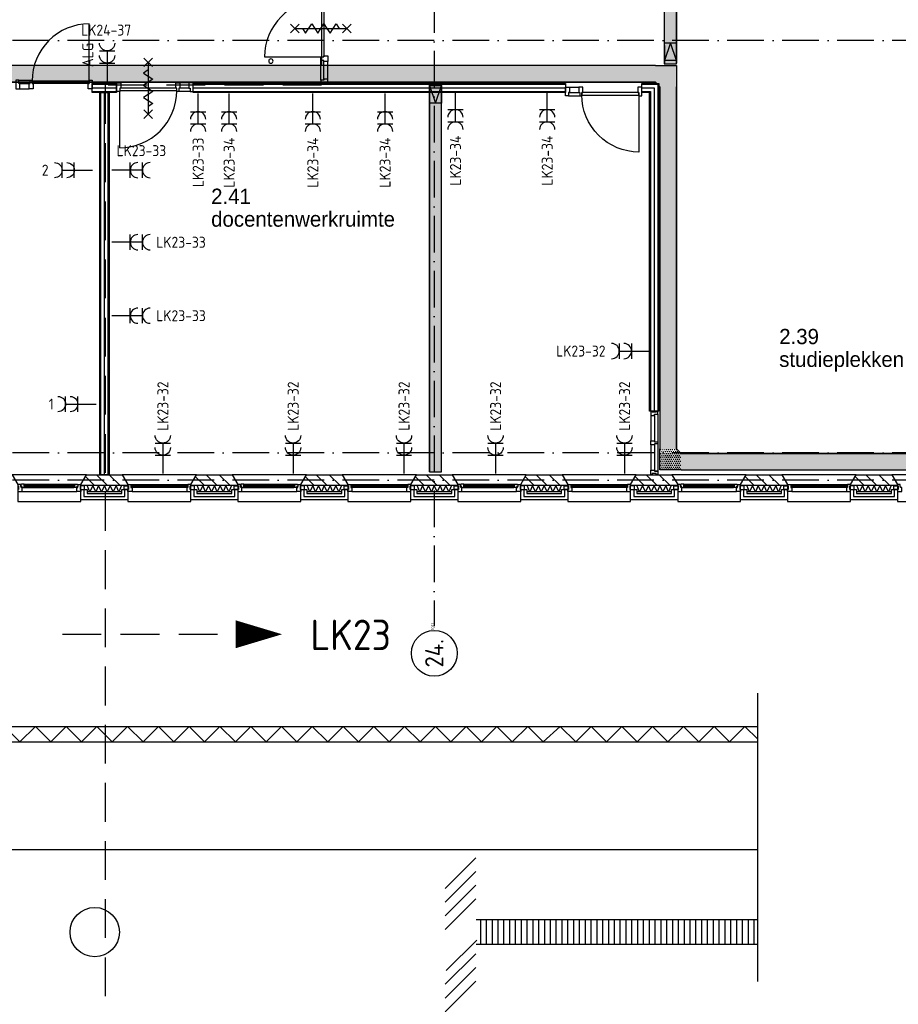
# Model space of a CAD drawing. Header units: millimetres. Extents: x -6587 to 112885, y 244 to 84344.
# Tile 39 of 57: x 50412 to 64796, y 33122 to 49250. Entities that reach past the tile are written whole.
import ezdxf
from ezdxf.enums import TextEntityAlignment as Align

# ---------------------------------------------------------------- set-up
doc = ezdxf.new("R2010")
doc.units = ezdxf.units.MM
doc.header["$LTSCALE"] = 100
for name, pattern in [('B-SL0', [100000000.0, 0, -100000000.0]), ('DASHDOT', [9, 6, -1.5, 0, -1.5]), ('HIDDEN', [9.525, 6.35, -3.175])]:
    doc.linetypes.add(name, pattern=pattern)
doc.layers.get('0').update_dxf_attribs({"color": 9, "linetype": 'CONTINUOUS'})
for name, color, linetype in [('AL$7----_STRAMIEN', 1, 'DASHDOT'), ('AL21----_BUITENWAND', 4, 'CONTINUOUS'), ('AL21K---_ISOLATIE', 1, 'CONTINUOUS'), ('AL22----_BINNENWAND', 7, 'CONTINUOUS'), ('AL28----_KONSTRUKTIE', 3, 'CONTINUOUS'), ('AL31----_BUITENKOZ', 7, 'CONTINUOUS'), ('AL32----_BINNENKOZ', 7, 'CONTINUOUS'), ('AL32----_DRAAIRICHTING', 1, 'CONTINUOUS'), ('AL66----_TRANSPINST', 7, 'CONTINUOUS'), ('ALL-----_REFLIJNEN', 8, 'CONTINUOUS'), ('ALN-----_BLOCKNAAM', 2, 'CONTINUOUS'), ('ALXA3---_VOLZWART', 14, 'CONTINUOUS'), ('ALXAB---_PREFABBETON', 1, 'CONTINUOUS'), ('BOUW', 8, 'CONTINUOUS'), ('EB62203-_ATTRIB', 2, 'CONTINUOUS'), ('EL62203-_KRACHT-WCD230', 3, 'CONTINUOUS'), ('KABELGOOT1', 8, 'CONTINUOUS'), ('LIJN025', 10, 'CONTINUOUS'), ('LIJN050', 90, 'CONTINUOUS'), ('LIJN070', 130, 'CONTINUOUS'), ('TEKST50', 90, 'CONTINUOUS'), ('WL570---_TOEVOER', 3, 'CONTINUOUS')]:
    doc.layers.add(name, color=color, linetype=linetype)
doc.styles.add('1_8', font='iso', dxfattribs={"width": 0.7, "height": 1.8})
doc.styles.add('2_0', font='iso', dxfattribs={"height": 200})
doc.styles.add('BURO-025', font='BUROFONT.shx', dxfattribs={"height": 250})
doc.styles.add('MAATVOERING', font='iso.shx')
doc.styles.add('NORATT', font='isocp.shx')
doc.styles.get("Standard").update_dxf_attribs({"font": 'iso.shx'})
pattern_1 = [(0, (-1717.716, 188607.497), (15.875, 31.75), [0, -31.75])]

# ---------------------------------------------------------------- blocks, each defined once
blk = doc.blocks.new('ES3W2A')
for p, q in [((1.25, 2), (-1.25, 2)), ((0, 2), (0, -3)), ((1.25, 0), (-1.25, 0))]:
    blk.add_line(p, q)
for centre in [(0, 3.25), (0, 1.25)]:
    blk.add_arc(centre, 1.25, 180, 0)
at = {"color": 0, "style": 'NORATT'}
for tag, flags, p in [('VERMOGEN', 9, (-2.5, 5)), ('GROEP', 8, (0, 5)), ('SCHAK', 8, (2.5, 5)), ('GELIJK', 9, (5, 5)), ('TAL', 8, (2.5, 5)), ('KAST', 9, (7, 5))]:
    blk.add_attdef(tag, text='', height=1.8, rotation=90, dxfattribs=dict(at, flags=flags)).set_placement(p, align=Align.MIDDLE_CENTER)
at = {"color": 0, "style": 'NORATT', "flags": 8}
blk.add_attdef('DOEL', text='', height=1.8, rotation=90, dxfattribs=at).set_placement((-2.5, 5), align=Align.MIDDLE_LEFT)
at = {"color": 0, "style": 'NORATT', "flags": 9}
blk.add_attdef('M_CODE', text='', height=1.8, dxfattribs=at).set_placement((0, 0), align=Align.MIDDLE_CENTER)
blk = doc.blocks.new('1011')
at = {"layer": 'AL$7----_STRAMIEN', "color": 7, "linetype": 'Continuous'}
blk.add_circle((-750, 0), 750, dxfattribs=at)
at = {"layer": 'AL$7----_STRAMIEN', "color": 3, "linetype": 'Continuous'}
blk.add_attdef('STR-NAAM', text='', height=600, rotation=360, dxfattribs=at).set_placement((-750, 0), align=Align.MIDDLE)
at = {"layer": 'ALN-----_BLOCKNAAM', "linetype": 'Continuous'}
blk.add_text('1011', height=100, dxfattribs=at).set_placement((0, 0))
blk = doc.blocks.new('EH100000')
at = {"linetype": 'ByBlock'}
for p, q in [((1, 0.5), (0, 0.5)), ((1, 0.5, 1), (0, 0.5, 1)), ((0, -0.5, 1), (1, -0.5, 1)), ((1, -0.5), (0, -0.5))]:
    blk.add_line(p, q, dxfattribs=at)
at = {"linetype": 'ByBlock', "invisible_edges": 15}
for points in [[(1, -0.5), (0, -0.5), (0, 0.5), (1, 0.5)], [(0, 0.5), (1, 0.5), (1, 0.5, 1), (0, 0.5, 1)], [(0, -0.5, 1), (1, -0.5, 1), (1, -0.5), (0, -0.5)]]:
    blk.add_3dface(points, dxfattribs=at)
at = {"linetype": 'ByBlock', "style": '2_0', "flags": 8}
blk.add_attdef('FUNCTIE', text='', height=0.5, dxfattribs=at).set_placement((0.5, 0), align=Align.MIDDLE)
at = {"linetype": 'ByBlock', "flags": 9}
blk.add_attdef('SCHOT', text='', height=0.5, dxfattribs=at).set_placement((0.5, 0), align=Align.MIDDLE)
blk = doc.blocks.new('KG2FF')
at = {"linetype": 'B-SL0'}
for p, q in [((210, -135), (210, 135)), ((-135, -210), (135, -210))]:
    blk.add_line(p, q, dxfattribs=at)
at = {"linetype": 'ByBlock'}
for points in [[(-135, -210), (-135, 135), (-135, 135), (210, 135)], [(210, -135), (210, -135), (135, -210), (135, -210)]]:
    blk.add_lwpolyline(points, dxfattribs=at)
at = {"flags": 3}
blk.add_attdef('HULPSTUK', (0, 0), '', height=1, dxfattribs=at)
blk = doc.blocks.new('EH100005')
blk.add_lwpolyline([(-1, -0.5), (0, -0.5), (0, 0.5), (-1, 0.5)])
at = {"style": '2_0', "flags": 9}
blk.add_attdef('HULPSTUK', text='', height=0.5, dxfattribs=at).set_placement((0, 0), align=Align.MIDDLE)
blk = doc.blocks.new('EH100001')
at = {"linetype": 'ByBlock'}
for p, q in [((1, 0.5, 1), (0, 0.5, 1)), ((0, -0.5, 1), (1, -0.5, 1))]:
    blk.add_line(p, q, dxfattribs=at)
blk.add_lwpolyline([(0, -0.5), (1, 0), (0, 0.5)], dxfattribs=at)
blk.add_lwpolyline([(0, -0.5), (1, 0), (0, 0.5)], dxfattribs=at)
blk.add_lwpolyline([(1, -0.5), (0, -0.5), (0, 0.5), (1, 0.5)], close=True, dxfattribs=at)
at = {"linetype": 'ByBlock', "invisible_edges": 15}
for points in [[(1, -0.5), (0, -0.5), (0, 0.5), (1, 0.5)], [(0, 0.5), (1, 0.5), (1, 0.5, 1), (0, 0.5, 1)], [(0, -0.5, 1), (1, -0.5, 1), (1, -0.5), (0, -0.5)]]:
    blk.add_3dface(points, dxfattribs=at)
at = {"style": '2_0', "flags": 8}
blk.add_attdef('FUNCTIE', text='', height=0.5, dxfattribs=at).set_placement((0.5, 0), align=Align.MIDDLE)
at = {"flags": 9}
blk.add_attdef('SCHOT', text='', height=0.5, dxfattribs=at).set_placement((0.5, 0), align=Align.MIDDLE)
blk = doc.blocks.new('KG2FF12')
at = {"linetype": 'B-SL0'}
for p, q in [((135, 210), (-135, 210)), ((210, -135), (210, 135))]:
    blk.add_line(p, q, dxfattribs=at)
at = {"linetype": 'ByBlock'}
for points in [[(210, -135), (-135, -135), (-135, -135), (-135, 210)], [(135, 210), (135, 210), (210, 135), (210, 135)]]:
    blk.add_lwpolyline(points, dxfattribs=at)
at = {"flags": 3}
blk.add_attdef('HULPSTUK', (0, 0), '', height=1, rotation=180, dxfattribs=at)
blk = doc.blocks.new('A$Cb38f1ce1')
at = {"layer": 'KABELGOOT1'}
h = blk.add_hatch(dxfattribs=at)
h.set_pattern_fill('DOTS', color=256, scale=20, style=0)
h.set_pattern_definition(pattern_1)
h.paths.add_polyline_path([(57914, 51192), (57714, 51192), (57714, 41998), (57914, 41998)])
h = blk.add_hatch(dxfattribs=at)
h.set_pattern_fill('DOTS', color=256, scale=20, style=0)
h.set_pattern_definition(pattern_1)
h.paths.add_polyline_path([(57568, 41700), (57643, 41625), (57643, 41700)])
h.paths.add_polyline_path([(57643, 41970), (30668, 41970), (30668, 41700), (57643, 41700)])
h = blk.add_hatch(dxfattribs=at)
h.set_pattern_fill('DOTS', color=256, scale=20, style=0)
h.set_pattern_definition(pattern_1)
h.paths.add_polyline_path([(57913, 41970), (57643, 41970), (57643, 35692), (57913, 35692)])
h = blk.add_hatch(dxfattribs=at)
h.set_pattern_fill('DOTS', color=256, scale=20, style=0)
h.set_pattern_definition(pattern_1)
h.paths.add_polyline_path([(54068, 41689), (53868, 41689), (53868, 41629), (53868, 35314), (54068, 35314)])
h = blk.add_hatch(dxfattribs=at)
h.set_pattern_fill('DOTS', color=256, scale=20, style=0)
h.set_pattern_definition(pattern_1)
h.paths.add_polyline_path([(57913, 35692), (57643, 35692), (57643, 35692), (57643, 35347), (57988, 35347), (57988, 35617)])
h = blk.add_hatch(dxfattribs=at)
h.set_pattern_fill('DOTS', color=256, scale=20, style=0)
h.set_pattern_definition(pattern_1)
h.paths.add_polyline_path([(72342, 35347), (72342, 35617), (57643, 35617), (57643, 35347)])
at = {"layer": 'AL$7----_STRAMIEN', "color": 1}
blk.add_line((86348, 42380), (750, 42380), dxfattribs=at)
for points in [[(53948, 70113), (53948, 32791)], [(86348, 35630), (1577, 35630)], [(86348, 35180), (750, 35180)]]:
    blk.add_lwpolyline(points, dxfattribs=at)
at = {"layer": 'AL21----_BUITENWAND', "color": 8}
for p, q in [((48163, 34860), (48163, 35029)), ((48163, 35029), (48263, 35029)), ((48263, 35029), (48263, 34960)), ((48833, 34960), (48833, 35029)), ((48833, 35029), (48933, 35029)), ((48933, 35029), (48933, 34860)), ((49963, 34860), (49963, 35029)), ((49963, 35029), (50063, 35029)), ((50063, 35029), (50063, 34960)), ((50633, 34960), (50633, 35029)), ((50633, 35029), (50733, 35029)), ((50733, 35029), (50733, 34860)), ((51763, 34860), (51763, 35029)), ((51763, 35029), (51863, 35029)), ((51863, 35029), (51863, 34960)), ((52433, 34960), (52433, 35029)), ((52433, 35029), (52533, 35029)), ((52533, 35029), (52533, 34860)), ((53563, 34860), (53563, 35029)), ((53563, 35029), (53663, 35029)), ((53663, 35029), (53663, 34960)), ((54233, 34960), (54233, 35029)), ((54233, 35029), (54333, 35029)), ((54333, 35029), (54333, 34860)), ((55363, 34860), (55363, 35029)), ((55363, 35029), (55463, 35029)), ((55463, 35029), (55463, 34960)), ((56033, 34960), (56033, 35029)), ((56033, 35029), (56133, 35029)), ((56133, 35029), (56133, 34860)), ((57163, 34860), (57163, 35029)), ((57163, 35029), (57263, 35029)), ((57263, 35029), (57263, 34960)), ((57833, 34960), (57833, 35029)), ((57833, 35029), (57933, 35029)), ((57933, 35029), (57933, 34860)), ((58963, 34860), (58963, 35029)), ((58963, 35029), (59063, 35029)), ((59063, 35029), (59063, 34960)), ((59633, 34960), (59633, 35029)), ((59633, 35029), (59733, 35029)), ((59733, 35029), (59733, 34860)), ((60763, 34860), (60763, 35029)), ((60763, 35029), (60863, 35029)), ((60863, 35029), (60863, 34960)), ((61433, 34960), (61433, 35029)), ((61433, 35029), (61533, 35029)), ((61533, 35029), (61533, 34860)), ((48933, 34860), (48163, 34860)), ((48263, 34960), (48833, 34960)), ((50733, 34860), (49963, 34860)), ((50063, 34960), (50633, 34960)), ((52533, 34860), (51763, 34860)), ((51863, 34960), (52433, 34960)), ((54333, 34860), (53563, 34860)), ((53663, 34960), (54233, 34960)), ((56133, 34860), (55363, 34860)), ((55463, 34960), (56033, 34960)), ((57933, 34860), (57163, 34860)), ((57263, 34960), (57833, 34960)), ((59733, 34860), (58963, 34860)), ((59063, 34960), (59633, 34960)), ((61533, 34860), (60763, 34860)), ((60863, 34960), (61433, 34960))]:
    blk.add_line(p, q, dxfattribs=at)
at = {"layer": 'AL21K---_ISOLATIE', "color": 8, "linetype": 'Continuous'}
for p, q in [((48833, 35090), (48263, 35090)), ((48310, 34990), (48267, 35090)), ((48358, 35090), (48310, 34990)), ((48405, 34990), (48358, 35090)), ((48453, 35090), (48405, 34990)), ((48500, 34990), (48453, 35090)), ((48548, 35090), (48500, 34990)), ((48595, 34990), (48548, 35090)), ((48643, 35090), (48595, 34990)), ((48690, 34990), (48643, 35090)), ((48738, 35090), (48690, 34990)), ((48785, 34990), (48738, 35090)), ((48828, 35090), (48785, 34990)), ((50633, 35090), (50063, 35090)), ((50110, 34990), (50067, 35090)), ((50158, 35090), (50110, 34990)), ((50205, 34990), (50158, 35090)), ((50253, 35090), (50205, 34990)), ((50300, 34990), (50253, 35090)), ((50348, 35090), (50300, 34990)), ((50395, 34990), (50348, 35090)), ((50443, 35090), (50395, 34990)), ((50490, 34990), (50443, 35090)), ((50538, 35090), (50490, 34990)), ((50585, 34990), (50538, 35090)), ((50628, 35090), (50585, 34990)), ((52433, 35090), (51863, 35090)), ((51910, 34990), (51867, 35090)), ((51958, 35090), (51910, 34990)), ((52005, 34990), (51958, 35090)), ((52053, 35090), (52005, 34990)), ((52100, 34990), (52053, 35090)), ((52148, 35090), (52100, 34990)), ((52195, 34990), (52148, 35090)), ((52243, 35090), (52195, 34990)), ((52290, 34990), (52243, 35090)), ((52338, 35090), (52290, 34990)), ((52385, 34990), (52338, 35090)), ((52428, 35090), (52385, 34990)), ((54233, 35090), (53663, 35090)), ((53710, 34990), (53667, 35090)), ((53758, 35090), (53710, 34990)), ((53805, 34990), (53758, 35090)), ((53853, 35090), (53805, 34990)), ((53900, 34990), (53853, 35090)), ((53948, 35090), (53900, 34990)), ((53995, 34990), (53948, 35090)), ((54043, 35090), (53995, 34990)), ((54090, 34990), (54043, 35090)), ((54138, 35090), (54090, 34990)), ((54185, 34990), (54138, 35090)), ((54228, 35090), (54185, 34990)), ((56033, 35090), (55463, 35090)), ((55510, 34990), (55467, 35090)), ((55558, 35090), (55510, 34990)), ((55605, 34990), (55558, 35090)), ((55653, 35090), (55605, 34990)), ((55700, 34990), (55653, 35090)), ((55748, 35090), (55700, 34990)), ((55795, 34990), (55748, 35090)), ((55843, 35090), (55795, 34990)), ((55890, 34990), (55843, 35090)), ((55938, 35090), (55890, 34990)), ((55985, 34990), (55938, 35090)), ((56028, 35090), (55985, 34990)), ((57833, 35090), (57263, 35090)), ((57310, 34990), (57267, 35090)), ((57358, 35090), (57310, 34990)), ((57405, 34990), (57358, 35090)), ((57453, 35090), (57405, 34990)), ((57500, 34990), (57453, 35090)), ((57548, 35090), (57500, 34990)), ((57595, 34990), (57548, 35090)), ((57643, 35090), (57595, 34990)), ((57690, 34990), (57643, 35090)), ((57738, 35090), (57690, 34990)), ((57785, 34990), (57738, 35090)), ((57828, 35090), (57785, 34990)), ((59633, 35090), (59063, 35090)), ((59110, 34990), (59067, 35090)), ((59158, 35090), (59110, 34990)), ((59205, 34990), (59158, 35090)), ((59253, 35090), (59205, 34990)), ((59300, 34990), (59253, 35090)), ((59348, 35090), (59300, 34990)), ((59395, 34990), (59348, 35090)), ((59443, 35090), (59395, 34990)), ((59490, 34990), (59443, 35090)), ((59538, 35090), (59490, 34990)), ((59585, 34990), (59538, 35090)), ((59628, 35090), (59585, 34990)), ((61433, 35090), (60863, 35090)), ((60910, 34990), (60867, 35090)), ((60958, 35090), (60910, 34990)), ((61005, 34990), (60958, 35090)), ((61053, 35090), (61005, 34990)), ((61100, 34990), (61053, 35090)), ((61148, 35090), (61100, 34990)), ((61195, 34990), (61148, 35090)), ((61243, 35090), (61195, 34990)), ((61290, 34990), (61243, 35090)), ((61338, 35090), (61290, 34990)), ((61385, 34990), (61338, 35090)), ((61428, 35090), (61385, 34990)), ((48833, 34990), (48263, 34990)), ((50633, 34990), (50063, 34990)), ((52433, 34990), (51863, 34990)), ((54233, 34990), (53663, 34990)), ((56033, 34990), (55463, 34990)), ((57833, 34990), (57263, 34990)), ((59633, 34990), (59063, 34990)), ((61433, 34990), (60863, 34990))]:
    blk.add_line(p, q, dxfattribs=at)
at = {"layer": 'AL22----_BINNENWAND', "color": 8}
for p, q in [((49999, 41680), (56097, 41680)), ((57623, 41680), (57623, 36309)), ((48473, 35270), (48473, 41530)), ((48623, 41530), (48623, 35270)), ((56097, 41530), (49999, 41530)), ((57473, 36309), (57473, 41530)), ((57623, 36309), (57473, 36309)), ((48623, 35270), (48473, 35270))]:
    blk.add_line(p, q, dxfattribs=at)
at = {"layer": 'AL22----_BINNENWAND', "color": 8, "linetype": 'Continuous'}
for p, q in [((49999, 41665), (56097, 41665)), ((57608, 41665), (57608, 36309)), ((48488, 35270), (48488, 41530)), ((48608, 35270), (48608, 41530)), ((49999, 41545), (56097, 41545)), ((57488, 41545), (57488, 36309))]:
    blk.add_line(p, q, dxfattribs=at)
at = {"layer": 'AL28----_KONSTRUKTIE', "color": 8}
for p, q in [((48163, 35110), (48255, 35270)), ((48255, 35270), (48840, 35270)), ((48840, 35270), (48933, 35110)), ((49963, 35110), (50055, 35270)), ((50055, 35270), (50640, 35270)), ((50640, 35270), (50733, 35110)), ((51763, 35110), (51855, 35270)), ((51855, 35270), (52440, 35270)), ((52440, 35270), (52533, 35110)), ((53563, 35110), (53655, 35270)), ((53655, 35270), (54240, 35270)), ((54240, 35270), (54333, 35110)), ((55363, 35110), (55455, 35270)), ((55455, 35270), (56040, 35270)), ((56040, 35270), (56133, 35110)), ((57163, 35110), (57255, 35270)), ((57255, 35270), (57840, 35270)), ((57840, 35270), (57933, 35110)), ((58963, 35110), (59055, 35270)), ((59055, 35270), (59640, 35270)), ((59640, 35270), (59733, 35110)), ((60763, 35110), (60855, 35270)), ((60855, 35270), (61440, 35270)), ((61440, 35270), (61533, 35110)), ((48163, 35090), (48163, 35110)), ((48933, 35090), (48163, 35090)), ((48933, 35110), (48933, 35090)), ((49963, 35090), (49963, 35110)), ((50733, 35090), (49963, 35090)), ((50733, 35110), (50733, 35090)), ((51763, 35090), (51763, 35110)), ((52533, 35090), (51763, 35090)), ((52533, 35110), (52533, 35090)), ((53563, 35090), (53563, 35110)), ((54333, 35090), (53563, 35090)), ((54333, 35110), (54333, 35090)), ((55363, 35090), (55363, 35110)), ((56133, 35090), (55363, 35090)), ((56133, 35110), (56133, 35090)), ((57163, 35090), (57163, 35110)), ((57933, 35090), (57163, 35090)), ((57933, 35110), (57933, 35090)), ((58963, 35090), (58963, 35110)), ((59733, 35090), (58963, 35090)), ((59733, 35110), (59733, 35090)), ((60763, 35090), (60763, 35110)), ((61533, 35090), (60763, 35090)), ((61533, 35110), (61533, 35090))]:
    blk.add_line(p, q, dxfattribs=at)
at = {"layer": 'AL31----_BUITENKOZ', "color": 8}
for points in [[(48163, 35110), (48255, 35270), (47040, 35270), (47133, 35110), (47133, 34830), (48163, 34830)], [(49963, 35110), (50055, 35270), (48840, 35270), (48933, 35110), (48933, 34830), (49963, 34830)], [(51763, 35110), (51855, 35270), (50640, 35270), (50733, 35110), (50733, 34830), (51763, 34830)], [(53563, 35110), (53655, 35270), (52440, 35270), (52533, 35110), (52533, 34830), (53563, 34830)], [(55363, 35110), (55455, 35270), (54240, 35270), (54333, 35110), (54333, 34830), (55363, 34830)], [(57163, 35110), (57255, 35270), (56040, 35270), (56133, 35110), (56133, 34830), (57163, 34830)], [(58963, 35110), (59055, 35270), (57840, 35270), (57933, 35110), (57933, 34830), (58963, 34830)], [(60763, 35110), (60855, 35270), (59640, 35270), (59733, 35110), (59733, 34830), (60763, 34830)], [(62563, 35110), (62655, 35270), (61440, 35270), (61533, 35110), (61533, 34830), (62563, 34830)], [(47133, 35110), (47133, 35085), (47143, 35085), (47143, 35029), (47133, 35029), (47133, 34996), (47200, 34996), (47200, 35059), (47183, 35059), (47183, 35074), (47177, 35074), (47177, 35110)], [(47189, 35113), (47187, 35109), (47180, 35109), (47180, 35079), (47202, 35079), (47202, 35074), (47194, 35074), (47194, 35059), (47200, 35059), (47247, 35059), (47249, 35072), (47232, 35072), (47232, 35113)], [(47232, 35111), (47232, 35097), (47249, 35097), (47249, 35111)], [(48106, 35113), (48108, 35109), (48115, 35109), (48115, 35079), (48093, 35079), (48093, 35074), (48101, 35074), (48101, 35059), (48096, 35059), (48049, 35059), (48046, 35072), (48063, 35072), (48063, 35113)], [(48063, 35111), (48063, 35097), (48046, 35097), (48046, 35111)], [(48163, 35110), (48163, 35085), (48153, 35085), (48153, 35029), (48163, 35029), (48163, 34996), (48096, 34996), (48096, 35059), (48113, 35059), (48113, 35074), (48119, 35074), (48119, 35110)], [(48153, 35085), (48153, 35029), (48224, 35029), (48224, 35085)], [(48943, 35085), (48943, 35029), (48872, 35029), (48872, 35085)], [(49953, 35085), (49953, 35029), (50024, 35029), (50024, 35085)], [(50743, 35085), (50743, 35029), (50672, 35029), (50672, 35085)], [(50733, 35110), (50733, 35085), (50743, 35085), (50743, 35029), (50733, 35029), (50733, 34996), (50800, 34996), (50800, 35059), (50783, 35059), (50783, 35074), (50777, 35074), (50777, 35110)], [(50789, 35113), (50787, 35109), (50780, 35109), (50780, 35079), (50802, 35079), (50802, 35074), (50794, 35074), (50794, 35059), (50800, 35059), (50847, 35059), (50849, 35072), (50832, 35072), (50832, 35113)], [(50832, 35111), (50832, 35097), (50849, 35097), (50849, 35111)], [(51706, 35113), (51708, 35109), (51715, 35109), (51715, 35079), (51693, 35079), (51693, 35074), (51701, 35074), (51701, 35059), (51696, 35059), (51649, 35059), (51646, 35072), (51663, 35072), (51663, 35113)], [(51663, 35111), (51663, 35097), (51646, 35097), (51646, 35111)], [(51763, 35110), (51763, 35085), (51753, 35085), (51753, 35029), (51763, 35029), (51763, 34996), (51696, 34996), (51696, 35059), (51713, 35059), (51713, 35074), (51719, 35074), (51719, 35110)], [(51753, 35085), (51753, 35029), (51824, 35029), (51824, 35085)], [(52543, 35085), (52543, 35029), (52472, 35029), (52472, 35085)], [(53553, 35085), (53553, 35029), (53624, 35029), (53624, 35085)], [(54343, 35085), (54343, 35029), (54272, 35029), (54272, 35085)], [(54333, 35110), (54333, 35085), (54343, 35085), (54343, 35029), (54333, 35029), (54333, 34996), (54400, 34996), (54400, 35059), (54383, 35059), (54383, 35074), (54377, 35074), (54377, 35110)], [(54389, 35113), (54387, 35109), (54380, 35109), (54380, 35079), (54402, 35079), (54402, 35074), (54394, 35074), (54394, 35059), (54400, 35059), (54447, 35059), (54449, 35072), (54432, 35072), (54432, 35113)], [(54432, 35111), (54432, 35097), (54449, 35097), (54449, 35111)], [(55306, 35113), (55308, 35109), (55315, 35109), (55315, 35079), (55293, 35079), (55293, 35074), (55301, 35074), (55301, 35059), (55296, 35059), (55249, 35059), (55246, 35072), (55263, 35072), (55263, 35113)], [(55263, 35111), (55263, 35097), (55246, 35097), (55246, 35111)], [(55363, 35110), (55363, 35085), (55353, 35085), (55353, 35029), (55363, 35029), (55363, 34996), (55296, 34996), (55296, 35059), (55313, 35059), (55313, 35074), (55319, 35074), (55319, 35110)], [(55353, 35085), (55353, 35029), (55424, 35029), (55424, 35085)], [(56143, 35085), (56143, 35029), (56072, 35029), (56072, 35085)], [(57153, 35085), (57153, 35029), (57224, 35029), (57224, 35085)], [(57943, 35085), (57943, 35029), (57872, 35029), (57872, 35085)], [(57933, 35110), (57933, 35085), (57943, 35085), (57943, 35029), (57933, 35029), (57933, 34996), (58000, 34996), (58000, 35059), (57983, 35059), (57983, 35074), (57977, 35074), (57977, 35110)], [(57989, 35113), (57987, 35109), (57980, 35109), (57980, 35079), (58002, 35079), (58002, 35074), (57994, 35074), (57994, 35059), (58000, 35059), (58047, 35059), (58049, 35072), (58032, 35072), (58032, 35113)], [(58032, 35111), (58032, 35097), (58049, 35097), (58049, 35111)], [(58906, 35113), (58908, 35109), (58915, 35109), (58915, 35079), (58893, 35079), (58893, 35074), (58901, 35074), (58901, 35059), (58896, 35059), (58849, 35059), (58846, 35072), (58863, 35072), (58863, 35113)], [(58863, 35111), (58863, 35097), (58846, 35097), (58846, 35111)], [(58963, 35110), (58963, 35085), (58953, 35085), (58953, 35029), (58963, 35029), (58963, 34996), (58896, 34996), (58896, 35059), (58913, 35059), (58913, 35074), (58919, 35074), (58919, 35110)], [(58953, 35085), (58953, 35029), (59024, 35029), (59024, 35085)], [(59743, 35085), (59743, 35029), (59672, 35029), (59672, 35085)], [(60753, 35085), (60753, 35029), (60824, 35029), (60824, 35085)], [(61543, 35085), (61543, 35029), (61472, 35029), (61472, 35085)], [(61533, 35110), (61533, 35085), (61543, 35085), (61543, 35029), (61533, 35029), (61533, 34996), (61600, 34996), (61600, 35059), (61583, 35059), (61583, 35074), (61577, 35074), (61577, 35110)]]:
    blk.add_lwpolyline(points, close=True, dxfattribs=at)
for points in [[(47232, 35113), (48063, 35113)], [(47247, 35059), (48049, 35059)], [(48983, 35110), (49913, 35110)], [(50832, 35113), (51663, 35113)], [(50847, 35059), (51649, 35059)], [(52583, 35110), (53513, 35110)], [(54432, 35113), (55263, 35113)], [(54447, 35059), (55249, 35059)], [(56183, 35110), (57113, 35110)], [(58032, 35113), (58863, 35113)], [(58047, 35059), (58849, 35059)], [(59783, 35110), (60713, 35110)], [(47200, 34996), (48096, 34996)], [(49000, 34996), (49896, 34996)], [(50800, 34996), (51696, 34996)], [(52600, 34996), (53496, 34996)], [(54400, 34996), (55296, 34996)], [(56200, 34996), (57096, 34996)], [(58000, 34996), (58896, 34996)], [(59800, 34996), (60696, 34996)]]:
    blk.add_lwpolyline(points, dxfattribs=at)
at = {"layer": 'AL31----_BUITENKOZ', "color": 8, "linetype": 'Continuous'}
for points in [[(47234, 35095), (47234, 35074), (48061, 35074), (48061, 35095)], [(48983, 35110), (48983, 35110), (48983, 35059), (49000, 35059), (49000, 34996), (49000, 34996), (49000, 34996), (49000, 34996), (49000, 34996), (48933, 34996), (48933, 35029), (48943, 35029), (48943, 35085), (48933, 35085), (48933, 35085), (48933, 35110)], [(48988, 35084), (48988, 35063), (49908, 35063), (49908, 35084)], [(49913, 35110), (49913, 35110), (49913, 35059), (49896, 35059), (49896, 34996), (49896, 34996), (49896, 34996), (49896, 34996), (49896, 34996), (49963, 34996), (49963, 35029), (49953, 35029), (49953, 35085), (49963, 35085), (49963, 35085), (49963, 35110)], [(50834, 35095), (50834, 35074), (51661, 35074), (51661, 35095)], [(52583, 35110), (52583, 35110), (52583, 35059), (52600, 35059), (52600, 34996), (52600, 34996), (52600, 34996), (52600, 34996), (52600, 34996), (52533, 34996), (52533, 35029), (52543, 35029), (52543, 35085), (52533, 35085), (52533, 35085), (52533, 35110)], [(52588, 35084), (52588, 35063), (53508, 35063), (53508, 35084)], [(53513, 35110), (53513, 35110), (53513, 35059), (53496, 35059), (53496, 34996), (53496, 34996), (53496, 34996), (53496, 34996), (53496, 34996), (53563, 34996), (53563, 35029), (53553, 35029), (53553, 35085), (53563, 35085), (53563, 35085), (53563, 35110)], [(54434, 35095), (54434, 35074), (55261, 35074), (55261, 35095)], [(56183, 35110), (56183, 35110), (56183, 35059), (56200, 35059), (56200, 34996), (56200, 34996), (56200, 34996), (56200, 34996), (56200, 34996), (56133, 34996), (56133, 35029), (56143, 35029), (56143, 35085), (56133, 35085), (56133, 35085), (56133, 35110)], [(56188, 35084), (56188, 35063), (57108, 35063), (57108, 35084)], [(57113, 35110), (57113, 35110), (57113, 35059), (57096, 35059), (57096, 34996), (57096, 34996), (57096, 34996), (57096, 34996), (57096, 34996), (57163, 34996), (57163, 35029), (57153, 35029), (57153, 35085), (57163, 35085), (57163, 35085), (57163, 35110)], [(58034, 35095), (58034, 35074), (58861, 35074), (58861, 35095)], [(59783, 35110), (59783, 35110), (59783, 35059), (59800, 35059), (59800, 34996), (59800, 34996), (59800, 34996), (59800, 34996), (59800, 34996), (59733, 34996), (59733, 35029), (59743, 35029), (59743, 35085), (59733, 35085), (59733, 35085), (59733, 35110)], [(59788, 35084), (59788, 35063), (60708, 35063), (60708, 35084)], [(60713, 35110), (60713, 35110), (60713, 35059), (60696, 35059), (60696, 34996), (60696, 34996), (60696, 34996), (60696, 34996), (60696, 34996), (60763, 34996), (60763, 35029), (60753, 35029), (60753, 35085), (60763, 35085), (60763, 35085), (60763, 35110)]]:
    blk.add_lwpolyline(points, close=True, dxfattribs=at)
at = {"layer": 'AL32----_BINNENKOZ', "color": 8}
blk.add_line((57606, 35325), (57555, 35325), dxfattribs=at)
for points in [[(57606, 36309), (57581, 36309), (57581, 36293), (57514, 36293), (57514, 36309), (57492, 36309), (57492, 36242), (57555, 36242), (57555, 36259), (57606, 36259), (57606, 36309)], [(57492, 36242), (57492, 35826)], [(57492, 36242), (57492, 35826)], [(57555, 36242), (57555, 35826)], [(57606, 36259), (57606, 35809)], [(57606, 35776), (57555, 35776), (57555, 35759), (57492, 35759), (57492, 35826), (57555, 35826), (57555, 35809), (57606, 35809), (57606, 35776)], [(57492, 35758), (57492, 35342)], [(57555, 35758), (57555, 35342)], [(57606, 35775), (57606, 35325)], [(57606, 35275), (57581, 35275), (57581, 35291), (57514, 35291), (57514, 35275), (57492, 35275), (57492, 35342), (57555, 35342), (57555, 35325), (57606, 35325), (57606, 35275)]]:
    blk.add_lwpolyline(points, dxfattribs=at)
at = {"layer": 'AL32----_DRAAIRICHTING', "color": 8}
for p, q in [((48348, 41680), (48748, 41680)), ((48348, 41530), (48348, 41680)), ((48348, 41665), (48748, 41665)), ((48748, 41548), (48748, 41687)), ((48748, 41687), (48815, 41687)), ((48748, 41680), (48748, 41530)), ((48815, 41687), (48815, 41599)), ((49715, 41599), (49715, 41687)), ((49715, 41687), (49782, 41687)), ((49782, 41687), (49782, 41599)), ((49932, 41687), (49782, 41687)), ((49999, 41687), (49932, 41687)), ((49932, 41687), (49932, 41599)), ((49999, 41548), (49999, 41687)), ((49999, 41530), (49999, 41680)), ((48348, 41545), (48748, 41545)), ((48748, 41530), (48348, 41530)), ((48351, 41605), (48748, 41605)), ((48473, 41530), (48623, 41530)), ((48798, 41548), (48748, 41548)), ((49732, 41599), (48798, 41599)), ((48815, 41599), (48798, 41599)), ((48798, 41599), (48798, 41548)), ((49732, 41559), (48798, 41559)), ((48798, 40625), (48798, 41559)), ((49732, 41599), (49715, 41599)), ((49732, 41548), (49732, 41599)), ((49765, 41548), (49732, 41548)), ((49765, 41548), (49732, 41548)), ((49782, 41599), (49765, 41599)), ((49765, 41599), (49765, 41548)), ((49949, 41548), (49765, 41548)), ((49932, 41599), (49782, 41599)), ((49932, 41599), (49949, 41599)), ((49949, 41599), (49949, 41548)), ((49949, 41548), (49999, 41548))]:
    blk.add_line(p, q, dxfattribs=at)
blk.add_lwpolyline([(48298, 41720), (48298, 42654, 0.414214), (47364, 41720, 0.414214)], format="xyb", dxfattribs=at)
for points in [[(49195, 42094), (49335, 41954)], [(49335, 42094), (49195, 41954)], [(49265, 42024), (49265, 41174)], [(49265, 41899), (49190, 41849), (49340, 41749), (49265, 41699)], [(47147, 41731), (47331, 41731)], [(47164, 41680), (47314, 41680)], [(47331, 41731), (47364, 41731), (47364, 41680), (47381, 41680), (47381, 41592), (47314, 41592), (47314, 41680), (47331, 41680), (47331, 41731), (47364, 41731)], [(49265, 41699), (49190, 41649), (49340, 41549), (49265, 41499)], [(47164, 41592), (47314, 41592)], [(49265, 41499), (49190, 41449), (49340, 41349), (49265, 41299)], [(49195, 41244), (49335, 41104)], [(49335, 41244), (49195, 41104)]]:
    blk.add_lwpolyline(points, dxfattribs=at)
for points in [[(47364, 41680), (47364, 41720), (48298, 41720), (48298, 41680)], [(48281, 41680), (48298, 41680), (48298, 41731), (48348, 41731), (48348, 41592), (48281, 41592)]]:
    blk.add_lwpolyline(points, close=True, dxfattribs=at)
blk.add_arc((48798, 41559), 934, 270, 0, dxfattribs=at)
at = {"layer": 'AL66----_TRANSPINST', "color": 8, "linetype": 'Continuous'}
blk.add_lwpolyline([(47164, 41680), (47147, 41680), (47147, 41731), (47097, 41731), (47097, 41592), (47164, 41592)], close=True, dxfattribs=at)
at = {"layer": 'ALL-----_REFLIJNEN', "color": 8, "linetype": 'Continuous'}
for p, q in [((52102, 43042), (52102, 42112)), ((52142, 43042), (52142, 42112)), ((51168, 42112), (52102, 42112)), ((52091, 42056), (52091, 42112)), ((52091, 42112), (52142, 42112)), ((52091, 42056), (52091, 42112)), ((52142, 42112), (52142, 42129)), ((52142, 42129), (52205, 42129)), ((52205, 42129), (52205, 42039)), ((52091, 41730), (52091, 42056)), ((52142, 42056), (52091, 42056)), ((52142, 42039), (52142, 42056)), ((52142, 41747), (52142, 42039)), ((52205, 42039), (52142, 42039)), ((52205, 41747), (52205, 42039)), ((52142, 41730), (52091, 41730)), ((52091, 41730), (52091, 41680)), ((52091, 41680), (52205, 41680)), ((52205, 41747), (52142, 41747)), ((52142, 41747), (52142, 41730)), ((52205, 41680), (52205, 41747)), ((56097, 41680), (56097, 41530)), ((57348, 41680), (57623, 41680)), ((57348, 41530), (57348, 41680)), ((57348, 41665), (57608, 41665)), ((48548, 35270), (48548, 41530)), ((49999, 41605), (56097, 41605)), ((57348, 41605), (57548, 41605)), ((57348, 41545), (57488, 41545)), ((57473, 41530), (57348, 41530)), ((57548, 41605), (57548, 36309)), ((48213, 35029), (48213, 34910)), ((48883, 34910), (48883, 35029)), ((50013, 35029), (50013, 34910)), ((50683, 34910), (50683, 35029)), ((51813, 35029), (51813, 34910)), ((52483, 34910), (52483, 35029)), ((53613, 35029), (53613, 34910)), ((54283, 34910), (54283, 35029)), ((55413, 35029), (55413, 34910)), ((56083, 34910), (56083, 35029)), ((57213, 35029), (57213, 34910)), ((57883, 34910), (57883, 35029)), ((59013, 35029), (59013, 34910)), ((59683, 34910), (59683, 35029)), ((60813, 35029), (60813, 34910)), ((61483, 34910), (61483, 35029)), ((48213, 34910), (48883, 34910)), ((50013, 34910), (50683, 34910)), ((51813, 34910), (52483, 34910)), ((53613, 34910), (54283, 34910)), ((55413, 34910), (56083, 34910)), ((57213, 34910), (57883, 34910)), ((59013, 34910), (59683, 34910)), ((60813, 34910), (61483, 34910))]:
    blk.add_line(p, q, dxfattribs=at)
for points in [[(51596, 42507), (51736, 42647)], [(51596, 42647), (51736, 42507)], [(51666, 42577), (52516, 42577)], [(51791, 42577), (51841, 42502), (51941, 42652), (51991, 42577)], [(51991, 42577), (52041, 42502), (52141, 42652), (52191, 42577)], [(52191, 42577), (52241, 42502), (52341, 42652), (52391, 42577)], [(52446, 42507), (52586, 42647)], [(52446, 42647), (52586, 42507)], [(56164, 41617), (56314, 41617)], [(56331, 41478), (56364, 41478), (56364, 41529), (56381, 41529), (56381, 41617), (56314, 41617), (56314, 41529), (56331, 41529), (56331, 41478), (56364, 41478)], [(56147, 41478), (56331, 41478)], [(56164, 41529), (56314, 41529)]]:
    blk.add_lwpolyline(points, dxfattribs=at)
for points in [[(56164, 41529), (56147, 41529), (56147, 41478), (56097, 41478), (56097, 41617), (56164, 41617)], [(57281, 41529), (57298, 41529), (57298, 41478), (57348, 41478), (57348, 41617), (57281, 41617)], [(56364, 41529), (56364, 41489), (57298, 41489), (57298, 41529)]]:
    blk.add_lwpolyline(points, close=True, dxfattribs=at)
blk.add_lwpolyline([(57298, 41489), (57298, 40555, -0.414214), (56364, 41489, -0.414214)], format="xyb", dxfattribs=at)
for centre, radius, start, end in [((52098, 42112), 931, 89.7902, 179.9639), ((51273, 42045), 36, 0, 180), ((51273, 42045), 36, 180, 0)]:
    blk.add_arc(centre, radius, start, end, dxfattribs=at)
at = {"layer": 'ALXA3---_VOLZWART', "color": 8}
for p, q in [((48213, 35029), (48213, 34910)), ((48883, 34910), (48883, 35029)), ((50013, 35029), (50013, 34910)), ((50683, 34910), (50683, 35029)), ((51813, 35029), (51813, 34910)), ((52483, 34910), (52483, 35029)), ((53613, 35029), (53613, 34910)), ((54283, 34910), (54283, 35029)), ((55413, 35029), (55413, 34910)), ((56083, 34910), (56083, 35029)), ((57213, 35029), (57213, 34910)), ((57883, 34910), (57883, 35029)), ((59013, 35029), (59013, 34910)), ((59683, 34910), (59683, 35029)), ((60813, 35029), (60813, 34910)), ((61483, 34910), (61483, 35029)), ((48213, 34910), (48883, 34910)), ((50013, 34910), (50683, 34910)), ((51813, 34910), (52483, 34910)), ((53613, 34910), (54283, 34910)), ((55413, 34910), (56083, 34910)), ((57213, 34910), (57883, 34910)), ((59013, 34910), (59683, 34910)), ((60813, 34910), (61483, 34910))]:
    blk.add_line(p, q, dxfattribs=at)
at = {"layer": 'ALXAB---_PREFABBETON', "color": 8}
for p, q in [((48384, 35090), (48236, 35238)), ((48596, 35090), (48416, 35270)), ((48808, 35090), (48628, 35270)), ((50184, 35090), (50036, 35238)), ((50396, 35090), (50216, 35270)), ((50608, 35090), (50428, 35270)), ((51984, 35090), (51836, 35238)), ((52196, 35090), (52016, 35270)), ((52408, 35090), (52228, 35270)), ((53784, 35090), (53636, 35238)), ((53996, 35090), (53816, 35270)), ((54208, 35090), (54028, 35270)), ((55584, 35090), (55436, 35238)), ((55796, 35090), (55616, 35270)), ((56008, 35090), (55828, 35270)), ((57384, 35090), (57236, 35238)), ((57596, 35090), (57416, 35270)), ((57808, 35090), (57628, 35270)), ((59184, 35090), (59036, 35238)), ((59396, 35090), (59216, 35270)), ((59608, 35090), (59428, 35270)), ((60984, 35090), (60836, 35238)), ((61196, 35090), (61016, 35270)), ((61408, 35090), (61228, 35270)), ((48172, 35090), (48163, 35099)), ((49972, 35090), (49963, 35099)), ((51772, 35090), (51763, 35099)), ((53572, 35090), (53563, 35099)), ((55372, 35090), (55363, 35099)), ((57172, 35090), (57163, 35099)), ((58972, 35090), (58963, 35099)), ((60772, 35090), (60763, 35099))]:
    blk.add_line(p, q, dxfattribs=at)
at = {"layer": 'BOUW'}
for p, q in [((59243, 26967), (59243, 31691)), ((36707, 31144), (51886, 31144)), ((46913, 31144), (47165, 30894)), ((47165, 30894), (47417, 31144)), ((47417, 31144), (47669, 30894)), ((47669, 30894), (47921, 31144)), ((47921, 31144), (48172, 30894)), ((48172, 30894), (48424, 31144)), ((48424, 31144), (48676, 30894)), ((48676, 30894), (48928, 31144)), ((48928, 31144), (49180, 30894)), ((49180, 30894), (49432, 31144)), ((49432, 31144), (49684, 30894)), ((49684, 30894), (49936, 31144)), ((49936, 31144), (50188, 30894)), ((50188, 30894), (50440, 31144)), ((50440, 31144), (50692, 30894)), ((50692, 30894), (50944, 31144)), ((50944, 31144), (51196, 30894)), ((51196, 30894), (51448, 31144)), ((51448, 31144), (51699, 30894)), ((51699, 30894), (51951, 31144)), ((51886, 31144), (59243, 31144)), ((51951, 31144), (52203, 30894)), ((52203, 30894), (52455, 31144)), ((52455, 31144), (52707, 30894)), ((52707, 30894), (52959, 31144)), ((52959, 31144), (53211, 30894)), ((53211, 30894), (53463, 31144)), ((53463, 31144), (53715, 30894)), ((53715, 30894), (53967, 31144)), ((53967, 31144), (54219, 30894)), ((54219, 30894), (54471, 31144)), ((54471, 31144), (54723, 30894)), ((54723, 30894), (54974, 31144)), ((54974, 31144), (55226, 30894)), ((55226, 30894), (55478, 31144)), ((55478, 31144), (55730, 30894)), ((55730, 30894), (56011, 31144)), ((56011, 31144), (56263, 30894)), ((56263, 30894), (56515, 31144)), ((56515, 31144), (56767, 30894)), ((56767, 30894), (57019, 31144)), ((57019, 31144), (57271, 30894)), ((57271, 30894), (57522, 31144)), ((57522, 31144), (57774, 30894)), ((57774, 30894), (58026, 31144)), ((58026, 31144), (58278, 30894)), ((58278, 30894), (58530, 31144)), ((58530, 31144), (58782, 30894)), ((58782, 30894), (59034, 31144)), ((59034, 31144), (59243, 30937)), ((36707, 30894), (51886, 30894)), ((51886, 30894), (59243, 30894)), ((59243, 29127), (36711, 29127)), ((59243, 27977), (54632, 27977)), ((54708, 27577), (54708, 27965)), ((54803, 27577), (54803, 27965)), ((54899, 27577), (54899, 27965)), ((54994, 27577), (54994, 27965)), ((55089, 27577), (55089, 27965)), ((55184, 27577), (55184, 27965)), ((55280, 27577), (55280, 27965)), ((55375, 27577), (55375, 27965)), ((55470, 27577), (55470, 27965)), ((55565, 27577), (55565, 27965)), ((55661, 27577), (55661, 27965)), ((55756, 27577), (55756, 27965)), ((55851, 27577), (55851, 27965)), ((55946, 27577), (55946, 27965)), ((56042, 27577), (56042, 27965)), ((56137, 27577), (56137, 27965)), ((56232, 27577), (56232, 27965)), ((56327, 27577), (56327, 27965)), ((56423, 27577), (56423, 27965)), ((56518, 27577), (56518, 27965)), ((56613, 27577), (56613, 27965)), ((56708, 27577), (56708, 27965)), ((56804, 27577), (56804, 27965)), ((56899, 27577), (56899, 27965)), ((56994, 27577), (56994, 27965)), ((57089, 27577), (57089, 27965)), ((57185, 27577), (57185, 27965)), ((57280, 27577), (57280, 27965)), ((57375, 27577), (57375, 27965)), ((57470, 27577), (57470, 27965)), ((57566, 27577), (57566, 27965)), ((57661, 27577), (57661, 27965)), ((57756, 27577), (57756, 27965)), ((57756, 27577), (57756, 27965)), ((57851, 27577), (57851, 27965)), ((57852, 27577), (57852, 27965)), ((57947, 27577), (57947, 27965)), ((57947, 27577), (57947, 27965)), ((58042, 27577), (58042, 27965)), ((58042, 27577), (58042, 27965)), ((58137, 27577), (58137, 27965)), ((58232, 27577), (58232, 27965)), ((58328, 27577), (58328, 27965)), ((58423, 27577), (58423, 27965)), ((58518, 27577), (58518, 27965)), ((58613, 27577), (58613, 27965)), ((58709, 27577), (58709, 27965)), ((58804, 27577), (58804, 27965)), ((58899, 27577), (58899, 27965)), ((58994, 27577), (58994, 27965)), ((59090, 27577), (59090, 27965)), ((59185, 27577), (59185, 27965)), ((59243, 27577), (54632, 27577))]:
    blk.add_line(p, q, dxfattribs=at)
blk.add_circle((48389, 27777), 404, dxfattribs=at)
at = {"layer": 'WL570---_TOEVOER', "color": 8}
for p, q in [((54129, 28494), (54629, 28994)), ((54129, 28269), (54629, 28769)), ((54129, 28045), (54629, 28545)), ((54129, 27820), (54629, 28320)), ((54143, 27147), (54643, 27647)), ((54129, 26922), (54629, 27422)), ((54129, 26698), (54629, 27198)), ((54129, 26473), (54629, 26973))]:
    blk.add_line(p, q, dxfattribs=at)
at = {"layer": 'AL$7----_STRAMIEN', "color": 8, "xscale": 0.5, "yscale": 0.5, "zscale": 0.5, "rotation": 90}
blk.add_blockref('1011', (53948, 32720), dxfattribs=at).add_auto_attribs({'STR-NAAM': '24.'})
at = {"layer": 'KABELGOOT1', "zscale": 60}
for name, p, xscale, yscale, rotation in [('EH100000', (57814, 42012, 3650), 9180.000000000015, 200, 90), ('EH100005', (57814, 41998, 3650), 60, 200, 270), ('EH100000', (53968, 41689, 3650), 6374.999999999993, 200, 270), ('EH100005', (53968, 41689, 3650), 60, 200, 90), ('EH100000', (57778, 35692, 3650), 5932.386664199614, 270, 90), ('EH100000', (68053, 35482, 3650), 10065.0000000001, 270, 180), ('EH100005', (53968, 35314, 3650), 60, 200, 270)]:
    blk.add_blockref(name, p, dxfattribs=dict(at, xscale=xscale, yscale=yscale, rotation=rotation))
at = {"layer": 'KABELGOOT1', "extrusion": (-0.000648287, -0.707106, 0.707107), "xscale": 410.1219330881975, "yscale": 200, "zscale": 59.99999999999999, "rotation": 89.99999999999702}
blk.add_blockref('EH100001', (57776, 32325, -27223), dxfattribs=at)
at = {"layer": 'KABELGOOT1', "xscale": 12339.99999999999, "yscale": 270, "zscale": 60}
blk.add_blockref('EH100000', (45228, 41835, 3650), dxfattribs=at)
at = {"layer": 'KABELGOOT1'}
for name, p, rotation in [('KG2FF12', (57778, 41835, 3650), 180), ('KG2FF', (57778, 35482, 3650), 90)]:
    blk.add_blockref(name, p, dxfattribs=dict(at, rotation=rotation))
at = {"layer": 'KABELGOOT1', "extrusion": (0.000648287, 0.707106, 0.707107), "xscale": 410.1219330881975, "yscale": 200, "zscale": 59.99999999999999, "rotation": 89.99999999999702}
blk.add_blockref('EH100001', (-53930, -26932, 32034), dxfattribs=at)
at = {"layer": 'BOUW', "style": 'BURO-025'}
for s, p in [('2.41', (50295, 39705)), ('docentenwerkruimte', (50295, 39332)), ('2.39', (59595, 37408)), ('studieplekken', (59595, 37035))]:
    blk.add_text(s, height=250, dxfattribs=at).set_placement(p)

msp = doc.modelspace()

# ---------------------------------------------------------------- linework, layer by layer
at = {"layer": 'LIJN050'}
msp.add_lwpolyline([(54708, 39183, 0, 455, 0), (53950, 39183, 455, 455, 0)], format="xyseb", dxfattribs=at)
at = {"layer": 'LIJN070', "linetype": 'HIDDEN'}
for p, q in [((55354, 51032), (55354, 48178)), ((55354, 48178), (51812, 48178)), ((51812, 48178), (51812, 4897)), ((51111, 39183), (54708, 39183))]:
    msp.add_line(p, q, dxfattribs=at)

# ---------------------------------------------------------------- block references
at = {"layer": 'EL62203-_KRACHT-WCD230'}
ref = msp.add_blockref('ES3W2A', (51843, 48539, 1050), dxfattribs=dict(at, xscale=-100, yscale=100, zscale=100))
ref.add_attrib('DOEL', 'ALG', dxfattribs={"layer": 'EB62203-_ATTRIB', "color": 1, "height": 180, "rotation": 90, "style": '1_8', "flags": 8}).set_placement((51526, 48871, 1050), align=Align.MIDDLE_RIGHT)
ref.add_attrib('GROEP', 'LK24-37', dxfattribs={"layer": 'EB62203-_ATTRIB', "color": 1, "height": 180, "style": '1_8', "flags": 8}).set_placement((52237, 49079, 1050), align=Align.MIDDLE_RIGHT)
ref = msp.add_blockref('ES3W2A', (57546, 47776, 1050), dxfattribs=dict(at, xscale=100, yscale=100, zscale=100, rotation=180.0000000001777))
ref.add_attrib('GROEP', 'LK23-34', dxfattribs={"layer": 'EB62203-_ATTRIB', "color": 1, "height": 180, "rotation": 90, "style": '1_8', "flags": 8}).set_placement((57546, 47351, 1050), align=Align.MIDDLE_RIGHT)
ref = msp.add_blockref('ES3W2A', (59048, 47776, 1050), dxfattribs=dict(at, xscale=100, yscale=100, zscale=100, rotation=180.0000000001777))
ref.add_attrib('GROEP', 'LK23-34', dxfattribs={"layer": 'EB62203-_ATTRIB', "color": 1, "height": 180, "rotation": 90, "style": '1_8', "flags": 8}).set_placement((59048, 47351, 1050), align=Align.MIDDLE_RIGHT)
ref = msp.add_blockref('ES3W2A', (53333, 47743, 1050), dxfattribs=dict(at, xscale=100, yscale=100, zscale=100, rotation=180.0000000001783))
ref.add_attrib('GROEP', 'LK23-33', dxfattribs={"layer": 'EB62203-_ATTRIB', "color": 1, "height": 180, "rotation": 90, "style": '1_8', "flags": 8}).set_placement((53333, 47318, 1050), align=Align.MIDDLE_RIGHT)
ref = msp.add_blockref('ES3W2A', (53840, 47743, 1050), dxfattribs=dict(at, xscale=100, yscale=100, zscale=100, rotation=180.0000000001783))
ref.add_attrib('GROEP', 'LK23-34', dxfattribs={"layer": 'EB62203-_ATTRIB', "color": 1, "height": 180, "rotation": 90, "style": '1_8', "flags": 8}).set_placement((53840, 47318, 1050), align=Align.MIDDLE_RIGHT)
ref = msp.add_blockref('ES3W2A', (55211, 47743, 1050), dxfattribs=dict(at, xscale=100, yscale=100, zscale=100, rotation=180.0000000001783))
ref.add_attrib('GROEP', 'LK23-34', dxfattribs={"layer": 'EB62203-_ATTRIB', "color": 1, "height": 180, "rotation": 90, "style": '1_8', "flags": 8}).set_placement((55211, 47318, 1050), align=Align.MIDDLE_RIGHT)
ref = msp.add_blockref('ES3W2A', (56393, 47743, 1050), dxfattribs=dict(at, xscale=100, yscale=100, zscale=100, rotation=180.0000000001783))
ref.add_attrib('GROEP', 'LK23-34', dxfattribs={"layer": 'EB62203-_ATTRIB', "color": 1, "height": 180, "rotation": 90, "style": '1_8', "flags": 8}).set_placement((56393, 47318, 1050), align=Align.MIDDLE_RIGHT)
ref = msp.add_blockref('ES3W2A', (52222, 46785, 1050), dxfattribs=dict(at, xscale=100, yscale=100, zscale=100, rotation=270.0000000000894))
ref.add_attrib('GROEP', 'LK23-33', dxfattribs={"layer": 'EB62203-_ATTRIB', "color": 1, "height": 180, "style": '1_8', "flags": 8}).set_placement((51998, 47104, 1050), align=Align.MIDDLE_LEFT)
ref = msp.add_blockref('ES3W2A', (51306, 46785), dxfattribs=dict(at, xscale=-100, yscale=100, zscale=100, rotation=90.0000000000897))
ref.add_attrib('GROEP', '2', dxfattribs={"layer": 'EB62203-_ATTRIB', "color": 1, "height": 180, "style": '1_8', "flags": 8}).set_placement((50774, 46785), align=Align.MIDDLE_LEFT)
ref = msp.add_blockref('ES3W2A', (52222, 45604, 1050), dxfattribs=dict(at, xscale=100, yscale=100, zscale=100, rotation=270.0000000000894))
ref.add_attrib('GROEP', 'LK23-33', dxfattribs={"layer": 'EB62203-_ATTRIB', "color": 1, "height": 180, "style": '1_8', "flags": 8}).set_placement((52647, 45604, 1050), align=Align.MIDDLE_LEFT)
ref = msp.add_blockref('ES3W2A', (52222, 44401, 1050), dxfattribs=dict(at, xscale=100, yscale=100, zscale=100, rotation=270.0000000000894))
ref.add_attrib('GROEP', 'LK23-33', dxfattribs={"layer": 'EB62203-_ATTRIB', "color": 1, "height": 180, "style": '1_8', "flags": 8}).set_placement((52647, 44401, 1050), align=Align.MIDDLE_LEFT)
ref = msp.add_blockref('ES3W2A', (60428, 43822, 1050), dxfattribs=dict(at, xscale=100, yscale=100, zscale=100, rotation=90.00000000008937))
ref.add_attrib('GROEP', 'LK23-32', dxfattribs={"layer": 'EB62203-_ATTRIB', "color": 1, "height": 180, "style": '1_8', "flags": 8}).set_placement((60003, 43822, 1050), align=Align.MIDDLE_RIGHT)
ref = msp.add_blockref('ES3W2A', (52754, 42115, 1050), dxfattribs=dict(at, xscale=-100, yscale=100, zscale=100))
ref.add_attrib('GROEP', 'LK23-32', dxfattribs={"layer": 'EB62203-_ATTRIB', "color": 1, "height": 180, "rotation": 90, "style": '1_8', "flags": 8}).set_placement((52756, 43324, 1050), align=Align.MIDDLE_RIGHT)
ref = msp.add_blockref('ES3W2A', (54887, 42115, 1050), dxfattribs=dict(at, xscale=-100, yscale=100, zscale=100))
ref.add_attrib('GROEP', 'LK23-32', dxfattribs={"layer": 'EB62203-_ATTRIB', "color": 1, "height": 180, "rotation": 90, "style": '1_8', "flags": 8}).set_placement((54889, 43324, 1050), align=Align.MIDDLE_RIGHT)
ref = msp.add_blockref('ES3W2A', (56703, 42115, 1050), dxfattribs=dict(at, xscale=-100, yscale=100, zscale=100))
ref.add_attrib('GROEP', 'LK23-32', dxfattribs={"layer": 'EB62203-_ATTRIB', "color": 1, "height": 180, "rotation": 90, "style": '1_8', "flags": 8}).set_placement((56704, 43324, 1050), align=Align.MIDDLE_RIGHT)
ref = msp.add_blockref('ES3W2A', (58202, 42115, 1050), dxfattribs=dict(at, xscale=-100, yscale=100, zscale=100))
ref.add_attrib('GROEP', 'LK23-32', dxfattribs={"layer": 'EB62203-_ATTRIB', "color": 1, "height": 180, "rotation": 90, "style": '1_8', "flags": 8}).set_placement((58204, 43324, 1050), align=Align.MIDDLE_RIGHT)
ref = msp.add_blockref('ES3W2A', (60313, 42115, 1050), dxfattribs=dict(at, xscale=-100, yscale=100, zscale=100))
ref.add_attrib('GROEP', 'LK23-32', dxfattribs={"layer": 'EB62203-_ATTRIB', "color": 1, "height": 180, "rotation": 90, "style": '1_8', "flags": 8}).set_placement((60315, 43324, 1050), align=Align.MIDDLE_RIGHT)
ref = msp.add_blockref('ES3W2A', (51363, 42954), dxfattribs=dict(at, xscale=-100, yscale=100, zscale=100, rotation=90.00000000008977))
ref.add_attrib('GROEP', '1', dxfattribs={"layer": 'EB62203-_ATTRIB', "color": 1, "height": 180, "style": '1_8', "flags": 8}).set_placement((50887, 42954), align=Align.MIDDLE_LEFT)
at = {"layer": 'LIJN025'}
msp.add_blockref('A$Cb38f1ce1', (3251, 6527), dxfattribs=at)

# ---------------------------------------------------------------- texts
at = {"layer": 'TEKST50', "style": 'MAATVOERING'}
msp.add_text('LK23', height=500, dxfattribs=at).set_placement((55172, 38923))

doc.saveas('drawing.dxf')
